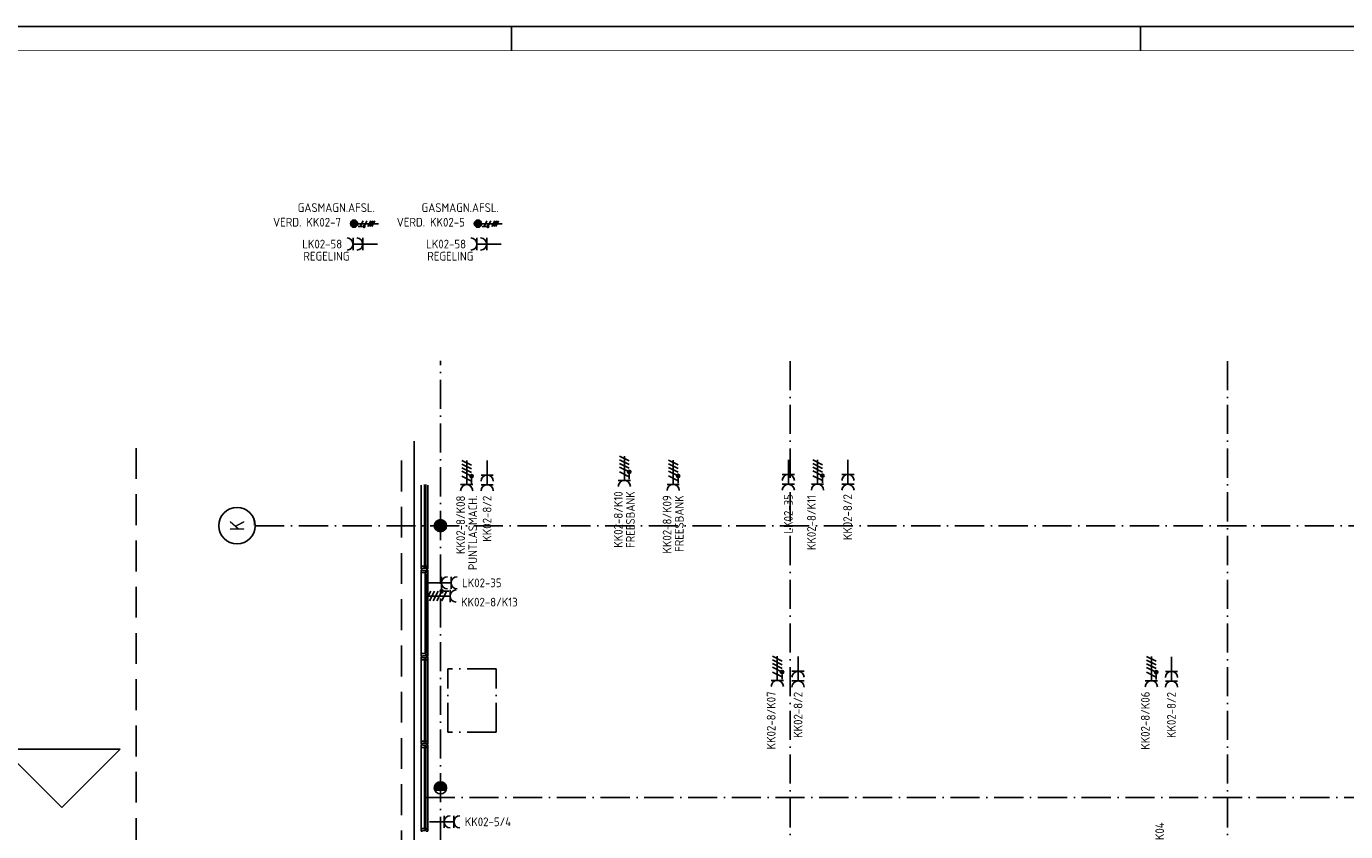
# Model space of a CAD drawing. Header units: millimetres. Extents: x 90707 to 259985, y -1262 to 84291.
# Tile 44 of 75: x 132325 to 159476, y 67708 to 84291. Entities that reach past the tile are written whole.
import ezdxf
from ezdxf.enums import TextEntityAlignment as Align

# ---------------------------------------------------------------- set-up
doc = ezdxf.new("R2010")
doc.units = ezdxf.units.MM
doc.header["$LTSCALE"] = 100
doc.linetypes.add('DASHDOT', pattern=[9, 6, -1.5, 0, -1.5])
doc.linetypes.add('HIDDEN', pattern=[9.525, 6.35, -3.175])
doc.layers.get('0').update_dxf_attribs({"linetype": 'CONTINUOUS'})
for name, color, linetype in [('AL$1----_MAATVOERING', 7, 'CONTINUOUS'), ('AL$7----_STRAMIEN', 1, 'DASHDOT'), ('AL21----_BUITENWAND', 4, 'CONTINUOUS'), ('AL28----_KONSTRUKTIE', 3, 'CONTINUOUS'), ('AL31----_BUITENKOZ', 7, 'CONTINUOUS'), ('AL32----_BINNENKOZ', 7, 'CONTINUOUS'), ('ALN-----_BLOCKNAAM', 2, 'CONTINUOUS'), ('ALXAA---_GEWBETON', 12, 'CONTINUOUS'), ('ALXOU---_GLAS', 7, 'CONTINUOUS'), ('EB62203-_ATTRIB', 2, 'CONTINUOUS'), ('EB62208-_ATTRIB', 2, 'CONTINUOUS'), ('EB62209-_ATTRIB', 2, 'CONTINUOUS'), ('EL62203-_KRACHT-WCD230', 3, 'CONTINUOUS'), ('EL62208-_KRACHT-WCD400', 3, 'CONTINUOUS'), ('EL62209-_KRACHT-ASP400', 3, 'CONTINUOUS'), ('EL6441--_DATACOM', 3, 'CONTINUOUS'), ('LIJN025', 10, 'CONTINUOUS'), ('LIJN050', 90, 'CONTINUOUS'), ('TEKST25', 1, 'CONTINUOUS'), ('TEKST35', 50, 'CONTINUOUS'), ('TEKST50', 90, 'CONTINUOUS'), ('VOLGNUMMER', 7, 'CONTINUOUS')]:
    doc.layers.add(name, color=color, linetype=linetype)
doc.styles.add('1_8', font='ISO', dxfattribs={"height": 1.8})
doc.styles.add('ISO', font='ISO.SHX')
doc.styles.add('NORATT', font='isocp.shx')
doc.styles.add('ROMAND', font='romand')
doc.styles.get("Standard").update_dxf_attribs({"font": 'iso.shx'})

# ---------------------------------------------------------------- blocks, each defined once
blk = doc.blocks.new('ES3W2A')
for p, q in [((1.25, 2), (-1.25, 2)), ((1.25, 0), (-1.25, 0)), ((0, 2), (0, -3))]:
    blk.add_line(p, q)
for centre in [(0, 3.25), (0, 1.25)]:
    blk.add_arc(centre, 1.25, 180, 0)
at = {"style": '1_8'}
for tag, flags, p in [('VERMOGEN', 9, (-2.5, 5)), ('GROEP', 8, (0, 5)), ('SCHAK', 8, (2.5, 5)), ('GELIJK', 9, (5, 5)), ('TAL', 8, (2.5, 5)), ('KAST', 9, (7, 5))]:
    blk.add_attdef(tag, text='', height=1.8, rotation=90, dxfattribs=dict(at, flags=flags)).set_placement(p, align=Align.MIDDLE_CENTER)
at = {"style": '1_8', "width": 0.7, "flags": 8}
blk.add_attdef('DOEL', text='', height=1.8, rotation=90, dxfattribs=at).set_placement((-2.5, 5), align=Align.MIDDLE_LEFT)
at = {"style": '1_8', "flags": 9}
blk.add_attdef('M_CODE', text='', height=1.8, dxfattribs=at).set_placement((0, 0), align=Align.MIDDLE_CENTER)
blk = doc.blocks.new('ES2X2')
for p, q in [((-0.15, 1.27), (-0.15, 2.73)), ((0.15, 1.27), (0.15, 2.73)), ((-0.45, 1.4), (-0.45, 2.6)), ((0, 1.25), (0, -3)), ((0.45, 1.4), (0.45, 2.6))]:
    blk.add_line(p, q)
at = {"color": 1}
for p, q in [((-0.72, -0.21), (-0.72, 0.11)), ((-0.64, -0.25), (-0.64, 0.15)), ((-0.6, 1.15), (-0.6, 0.35)), ((-0.6, 0.75), (0.6, 0.15)), ((-0.56, -0.25), (-0.56, 0.15)), ((-0.48, -0.21), (-0.48, 0.11)), ((-0.6, -0.05), (0.6, -0.65)), ((-0.6, -0.85), (0.6, -1.45)), ((-0.6, -1.25), (0.6, -1.85)), ((-0.6, -1.65), (0.6, -2.25))]:
    blk.add_line(p, q, dxfattribs=at)
blk.add_circle((0, 2), 0.75)
blk.add_circle((-0.6, -0.05), 0.2, dxfattribs=at)
at = {"style": '1_8'}
for tag, flags, p in [('VERMOGEN', 9, (-2.5, 4.5)), ('GROEP', 8, (0, 4.5)), ('SCHAK', 8, (2.5, 4.5)), ('KAST', 9, (7, 4.5)), ('DOEL', 8, (-2.5, 1))]:
    blk.add_attdef(tag, text='', height=1.8, rotation=90, dxfattribs=dict(at, flags=flags)).set_placement(p, align=Align.MIDDLE_LEFT)
at = {"style": '1_8', "flags": 8}
blk.add_attdef('TAL', text='', height=1.8, rotation=90, dxfattribs=at).set_placement((2.5, 4.5), align=Align.MIDDLE_CENTER)
at = {"style": '1_8', "flags": 9}
blk.add_attdef('M_CODE', text='', height=1.8, dxfattribs=at).set_placement((0, 0), align=Align.MIDDLE_CENTER)
blk = doc.blocks.new('A0-GE')
at = {"layer": 'LIJN025'}
for p, q in [((516, 836), (516, 841)), ((645.5, 836), (645.5, 841))]:
    blk.add_line(p, q, dxfattribs=at)
blk.add_lwpolyline([(1500, 841), (1500, 0), (0, 0), (0, 841)], close=True, dxfattribs=at)
at = {"layer": 'LIJN050', "const_width": 0.2}
blk.add_lwpolyline([(1495, 836), (25, 836), (25, 5), (1495, 5)], close=True, dxfattribs=at)
at = {"layer": 'TEKST25', "style": 'ROMAND', "width": 2.899115}
blk.add_attdef('STATUS', text='', height=2.5, dxfattribs=at).set_placement((1454, 71.5), (1493, 71.5), align=Align.FIT)
at = {"layer": 'TEKST25', "style": 'ISO'}
for tag, p in [('E', (1455.25, 66)), ('NAAM-E', (1466.75, 66)), ('DATUM-E', (1485, 66)), ('D', (1455.25, 61)), ('NAAM-D', (1466.75, 61)), ('DATUM-D', (1485, 61)), ('C', (1455.25, 56)), ('NAAM-C', (1466.75, 56)), ('DATUM-C', (1485, 56)), ('B', (1455.25, 51)), ('NAAM-B', (1466.75, 51)), ('DATUM-B', (1485, 51)), ('A', (1455.25, 46)), ('NAAM-A', (1466.75, 46)), ('DATUM-A', (1485, 46))]:
    blk.add_attdef(tag, text='', height=2.5, dxfattribs=at).set_placement(p, align=Align.CENTER)
for tag, p in [('DATUM', (1332.75, 36.25)), ('SCHAAL', (1368, 36.25)), ('GETEKEND', (1398.25, 36.25)), ('GECONTOL.', (1433, 36.25)), ('FORMAAT', (1463.25, 28.25))]:
    blk.add_attdef(tag, p, '', height=2.5, dxfattribs=at)
at = {"layer": 'TEKST35', "style": 'ISO'}
for tag, p in [('PROJECT', (1334.5, 72.5)), ('PLAATS', (1334.5, 63.5)), ('INSTALLATIE-REGEL1', (1334.5, 52.5)), ('INSTALLATIE-REGEL2', (1334.5, 43.5))]:
    blk.add_attdef(tag, p, '', height=4, dxfattribs=at)
blk.add_attdef('PROJ.NR.', text='', height=4, dxfattribs=at).set_placement((1481, 23), align=Align.CENTER)
at = {"layer": 'TEKST50', "style": 'ISO'}
blk.add_attdef('FILE-NAAM', text='', height=5, dxfattribs=at).set_placement((1473.5, 7.5), align=Align.CENTER)
blk = doc.blocks.new('ES2W4A')
at = {"color": 0, "ltscale": 0.5}
for p, q in [((-1.25, 2), (1.25, 2)), ((0, 2), (0, -3))]:
    blk.add_line(p, q, dxfattribs=at)
at = {"color": 0}
for p, q in [((-1.25, 2), (1.25, 2)), ((0, 2), (0, -3))]:
    blk.add_line(p, q, dxfattribs=at)
at = {"color": 1, "ltscale": 0.5}
for p, q in [((-1.2, -0.02), (-1.2, 0.52)), ((-1.07, -0.08), (-1.07, 0.58)), ((-1, 1.75), (-1, 0.75)), ((-1, 1.25), (1, 0.25)), ((-1, 0.25), (1, -0.75)), ((-0.93, -0.08), (-0.93, 0.58)), ((-0.8, -0.02), (-0.8, 0.52)), ((-1, -0.5), (1, -1.5)), ((-1, -1.25), (1, -2.25)), ((-1, -2), (1, -3))]:
    blk.add_line(p, q, dxfattribs=at)
at = {"color": 1}
for p, q in [((-1.2, -0.02), (-1.2, 0.52)), ((-1.07, -0.08), (-1.07, 0.58)), ((-1, 1.75), (-1, 0.75)), ((-1, 1.25), (1, 0.25)), ((-1, 0.25), (1, -0.75)), ((-0.93, -0.08), (-0.93, 0.58)), ((-0.8, -0.02), (-0.8, 0.52)), ((-1, -0.5), (1, -1.5)), ((-1, -1.25), (1, -2.25)), ((-1, -2), (1, -3))]:
    blk.add_line(p, q, dxfattribs=at)
at = {"color": 1, "ltscale": 0.5}
blk.add_circle((-1, 0.25), 0.333, dxfattribs=at)
at = {"color": 1}
blk.add_circle((-1, 0.25), 0.333, dxfattribs=at)
at = {"color": 0, "ltscale": 0.5}
blk.add_arc((0, 3.25), 1.25, 180, 0, dxfattribs=at)
at = {"color": 0}
blk.add_arc((0, 3.25), 1.25, 180, 0, dxfattribs=at)
at = {"ltscale": 0.5, "style": 'NORATT'}
for tag, flags, p in [('VERMOGEN', 9, (-3.75, 4.25)), ('GROEP', 8, (1.25, 4.25)), ('TAL', 8, (-3.75, 4.25)), ('DOEL', 8, (-1.25, 4.25)), ('KAST', 9, (3.75, 4.25))]:
    blk.add_attdef(tag, text='', height=1.8, rotation=90, dxfattribs=dict(at, flags=flags)).set_placement(p, align=Align.MIDDLE_LEFT)
at = {"style": '1_8'}
for tag, flags, p in [('VERMOGEN', 9, (-3.75, 4.25)), ('GROEP', 8, (1.25, 4.25)), ('TAL', 8, (-3.75, 4.25)), ('DOEL', 8, (-1.25, 4.25)), ('KAST', 9, (3.75, 4.25))]:
    blk.add_attdef(tag, text='', height=1.8, rotation=90, dxfattribs=dict(at, flags=flags)).set_placement(p, align=Align.MIDDLE_LEFT)
at = {"color": 0, "ltscale": 0.5, "style": 'NORATT', "width": 0.7, "flags": 8}
blk.add_attdef('SCHAK', text='', height=1.8, rotation=90, dxfattribs=at).set_placement((3.75, 4.25), align=Align.MIDDLE_LEFT)
at = {"color": 0, "style": '1_8', "width": 0.7, "flags": 8}
blk.add_attdef('SCHAK', text='', height=1.8, rotation=90, dxfattribs=at).set_placement((3.75, 4.25), align=Align.MIDDLE_LEFT)
at = {"ltscale": 0.5, "style": 'NORATT', "flags": 9}
blk.add_attdef('GELIJK', text='', height=1.8, rotation=90, dxfattribs=at).set_placement((5, 5), align=Align.MIDDLE_CENTER)
at = {"style": '1_8', "flags": 9}
blk.add_attdef('GELIJK', text='', height=1.8, rotation=90, dxfattribs=at).set_placement((5, 5), align=Align.MIDDLE_CENTER)
at = {"ltscale": 0.5, "style": 'NORATT', "flags": 9}
blk.add_attdef('M_CODE', text='', height=1.8, dxfattribs=at).set_placement((0, 0), align=Align.MIDDLE_CENTER)
at = {"style": '1_8', "flags": 9}
blk.add_attdef('M_CODE', text='', height=1.8, dxfattribs=at).set_placement((0, 0), align=Align.MIDDLE_CENTER)
blk = doc.blocks.new('1010')
at = {"layer": 'AL$7----_STRAMIEN', "color": 7, "linetype": 'Continuous'}
blk.add_circle((0, 750), 750, dxfattribs=at)
at = {"layer": 'AL$7----_STRAMIEN', "color": 3, "linetype": 'Continuous'}
blk.add_attdef('STR-NAAM', text='', height=600, rotation=360, dxfattribs=at).set_placement((0, 750), align=Align.MIDDLE)
at = {"layer": 'ALN-----_BLOCKNAAM', "linetype": 'Continuous'}
blk.add_text('1010', height=100, dxfattribs=at).set_placement((0, 0))
blk = doc.blocks.new('A$Cca306792')
at = {"layer": 'AL$1----_MAATVOERING', "color": 8, "linetype": 'HIDDEN'}
for p, q in [((43468, 76870), (43468, 67405)), ((48928, 67405), (48928, 76870))]:
    blk.add_line(p, q, dxfattribs=at)
at = {"layer": 'AL$7----_STRAMIEN', "color": 1}
for p, q in [((49728, 39870), (49728, 78662)), ((86120, 75270), (45918, 75270))]:
    blk.add_line(p, q, dxfattribs=at)
at = {"layer": 'AL$7----_STRAMIEN', "color": 8}
for p, q in [((50878, 72320), (49878, 72320)), ((49878, 71020), (49878, 72320)), ((50878, 71020), (50878, 72320)), ((50878, 71020), (49878, 71020))]:
    blk.add_line(p, q, dxfattribs=at)
at = {"layer": 'AL$7----_STRAMIEN', "color": 1}
for points in [[(56928, 78659), (56928, 39870)], [(65928, 78659), (65928, 39870)], [(86120, 75270), (45918, 75270)], [(86028, 69670), (49182, 69670)]]:
    blk.add_lwpolyline(points, dxfattribs=at)
at = {"layer": 'AL21----_BUITENWAND', "color": 8}
blk.add_line((49188, 67265), (49188, 77010), dxfattribs=at)
at = {"layer": 'AL28----_KONSTRUKTIE', "color": 8}
for centre in [(49728, 75270), (49728, 69870)]:
    blk.add_circle(centre, 125, dxfattribs=at)
at = {"layer": 'AL31----_BUITENKOZ', "color": 8}
for p, q in [((49329, 74435), (49329, 76105)), ((49468, 74435), (49468, 76105)), ((49359, 74361), (49329, 74361)), ((49329, 74361), (49329, 74305)), ((49329, 72635), (49329, 74305)), ((49329, 74305), (49417, 74305)), ((49359, 74347), (49359, 74361)), ((49439, 74347), (49359, 74347)), ((49417, 74305), (49417, 74314)), ((49417, 74314), (49432, 74314)), ((49432, 74310), (49417, 74310)), ((49417, 74310), (49417, 74305)), ((49417, 74305), (49417, 74258)), ((49417, 74258), (49417, 72682)), ((49417, 74258), (49430, 74255)), ((49430, 74255), (49430, 74272)), ((49430, 74272), (49471, 74272)), ((49432, 74314), (49432, 74328)), ((49432, 74328), (49468, 74328)), ((49432, 74302), (49432, 74310)), ((49437, 74302), (49432, 74302)), ((49467, 74324), (49437, 74324)), ((49437, 74324), (49437, 74302)), ((49468, 74361), (49439, 74361)), ((49439, 74361), (49439, 74347)), ((49469, 74272), (49455, 74272)), ((49455, 74272), (49455, 74255)), ((49455, 74255), (49469, 74255)), ((49467, 74317), (49467, 74324)), ((49471, 74315), (49467, 74317)), ((49468, 74328), (49468, 74361)), ((49469, 74255), (49469, 74272)), ((49471, 74272), (49471, 74315)), ((49471, 74258), (49471, 72682)), ((49329, 72579), (49329, 72635)), ((49329, 72635), (49417, 72635)), ((49359, 72579), (49329, 72579)), ((49329, 70835), (49329, 72505)), ((49439, 72593), (49359, 72593)), ((49359, 72593), (49359, 72579)), ((49417, 72682), (49430, 72684)), ((49417, 72635), (49417, 72682)), ((49417, 72635), (49417, 72626)), ((49417, 72629), (49417, 72635)), ((49432, 72629), (49417, 72629)), ((49417, 72626), (49432, 72626)), ((49430, 72684), (49430, 72667)), ((49430, 72667), (49471, 72667)), ((49437, 72637), (49432, 72637)), ((49432, 72637), (49432, 72629)), ((49432, 72626), (49432, 72612)), ((49432, 72612), (49468, 72612)), ((49437, 72615), (49437, 72637)), ((49467, 72615), (49437, 72615)), ((49439, 72579), (49439, 72593)), ((49468, 72579), (49439, 72579)), ((49455, 72667), (49455, 72684)), ((49455, 72684), (49469, 72684)), ((49469, 72667), (49455, 72667)), ((49471, 72624), (49467, 72622)), ((49467, 72622), (49467, 72615)), ((49468, 72612), (49468, 72579)), ((49468, 70835), (49468, 72505)), ((49469, 72684), (49469, 72667)), ((49471, 72667), (49471, 72624)), ((49329, 69035), (49329, 70705)), ((49468, 69035), (49468, 70705))]:
    blk.add_line(p, q, dxfattribs=at)
at = {"layer": 'AL31----_BUITENKOZ', "color": 8, "linetype": 'Continuous'}
for p, q in [((49329, 74398), (49329, 74435)), ((49329, 74435), (49336, 74435)), ((49329, 74379), (49329, 74398)), ((49336, 74435), (49340, 74435)), ((49340, 74435), (49348, 74435)), ((49348, 74435), (49401, 74435)), ((49401, 74435), (49401, 74418)), ((49401, 74418), (49468, 74418)), ((49468, 74435), (49431, 74435)), ((49431, 74435), (49431, 74418)), ((49431, 74418), (49463, 74418)), ((49463, 74418), (49463, 74423)), ((49463, 74423), (49468, 74423)), ((49468, 74423), (49468, 74435)), ((49468, 74418), (49468, 74379)), ((49335, 74379), (49329, 74379)), ((49349, 74379), (49335, 74379)), ((49358, 74379), (49349, 74379)), ((49349, 74379), (49349, 74379)), ((49438, 74393), (49358, 74393)), ((49358, 74393), (49358, 74379)), ((49438, 74379), (49438, 74393)), ((49448, 74379), (49438, 74379)), ((49462, 74379), (49448, 74379)), ((49448, 74379), (49448, 74379)), ((49468, 74379), (49462, 74379)), ((49335, 72561), (49329, 72561)), ((49329, 72561), (49329, 72542)), ((49329, 72542), (49329, 72505)), ((49329, 72505), (49336, 72505)), ((49349, 72561), (49335, 72561)), ((49336, 72505), (49340, 72505)), ((49340, 72505), (49348, 72505)), ((49348, 72505), (49401, 72505)), ((49358, 72561), (49349, 72561)), ((49349, 72561), (49349, 72561)), ((49358, 72547), (49358, 72561)), ((49438, 72547), (49358, 72547)), ((49401, 72505), (49401, 72522)), ((49401, 72522), (49468, 72522)), ((49431, 72522), (49463, 72522)), ((49431, 72505), (49431, 72522)), ((49468, 72505), (49431, 72505)), ((49448, 72561), (49438, 72561)), ((49438, 72561), (49438, 72547)), ((49462, 72561), (49448, 72561)), ((49448, 72561), (49448, 72561)), ((49468, 72561), (49462, 72561)), ((49463, 72522), (49463, 72517)), ((49463, 72517), (49468, 72517)), ((49468, 72522), (49468, 72561)), ((49468, 72517), (49468, 72505)), ((49329, 70798), (49329, 70835)), ((49329, 70835), (49336, 70835)), ((49329, 70779), (49329, 70798)), ((49335, 70779), (49329, 70779)), ((49335, 70761), (49329, 70761)), ((49329, 70761), (49329, 70742)), ((49329, 70742), (49329, 70705)), ((49329, 70705), (49336, 70705)), ((49349, 70779), (49335, 70779)), ((49349, 70761), (49335, 70761)), ((49336, 70835), (49340, 70835)), ((49336, 70705), (49340, 70705)), ((49340, 70835), (49348, 70835)), ((49340, 70705), (49348, 70705)), ((49348, 70835), (49401, 70835)), ((49348, 70705), (49401, 70705)), ((49358, 70779), (49349, 70779)), ((49349, 70779), (49349, 70779)), ((49358, 70761), (49349, 70761)), ((49349, 70761), (49349, 70761)), ((49438, 70793), (49358, 70793)), ((49358, 70793), (49358, 70779)), ((49358, 70747), (49358, 70761)), ((49438, 70747), (49358, 70747)), ((49401, 70835), (49401, 70818)), ((49401, 70818), (49468, 70818)), ((49401, 70705), (49401, 70722)), ((49401, 70722), (49468, 70722)), ((49468, 70835), (49431, 70835)), ((49431, 70835), (49431, 70818)), ((49431, 70818), (49463, 70818)), ((49431, 70722), (49463, 70722)), ((49431, 70705), (49431, 70722)), ((49468, 70705), (49431, 70705)), ((49438, 70779), (49438, 70793)), ((49448, 70779), (49438, 70779)), ((49448, 70761), (49438, 70761)), ((49438, 70761), (49438, 70747)), ((49462, 70779), (49448, 70779)), ((49448, 70779), (49448, 70779)), ((49462, 70761), (49448, 70761)), ((49448, 70761), (49448, 70761)), ((49468, 70779), (49462, 70779)), ((49468, 70761), (49462, 70761)), ((49463, 70818), (49463, 70823)), ((49463, 70823), (49468, 70823)), ((49463, 70722), (49463, 70717)), ((49463, 70717), (49468, 70717)), ((49468, 70823), (49468, 70835)), ((49468, 70818), (49468, 70779)), ((49468, 70722), (49468, 70761)), ((49468, 70717), (49468, 70705)), ((49329, 68998), (49329, 69035)), ((49329, 69035), (49336, 69035)), ((49329, 68979), (49329, 68998)), ((49335, 68979), (49329, 68979)), ((49349, 68979), (49335, 68979)), ((49336, 69035), (49340, 69035)), ((49340, 69035), (49348, 69035)), ((49348, 69035), (49401, 69035)), ((49358, 68979), (49349, 68979)), ((49349, 68979), (49349, 68979)), ((49438, 68993), (49358, 68993)), ((49358, 68993), (49358, 68979)), ((49401, 69035), (49401, 69018)), ((49401, 69018), (49468, 69018)), ((49468, 69035), (49431, 69035)), ((49431, 69035), (49431, 69018)), ((49431, 69018), (49463, 69018)), ((49438, 68979), (49438, 68993)), ((49448, 68979), (49438, 68979)), ((49462, 68979), (49448, 68979)), ((49448, 68979), (49448, 68979)), ((49468, 68979), (49462, 68979)), ((49463, 69018), (49463, 69023)), ((49463, 69023), (49468, 69023)), ((49468, 69023), (49468, 69035)), ((49468, 69018), (49468, 68979))]:
    blk.add_line(p, q, dxfattribs=at)
at = {"layer": 'AL32----_BINNENKOZ', "color": 8}
for p, q in [((41936, 69468), (40736, 70668)), ((40736, 70668), (43136, 70668)), ((43136, 70668), (41936, 69468))]:
    blk.add_line(p, q, dxfattribs=at)
at = {"layer": 'ALXAA---_GEWBETON', "color": 8}
for p, q in [((49603, 75265), (49853, 75265)), ((49604, 75285), (49852, 75285)), ((49606, 75245), (49851, 75245)), ((49609, 75305), (49848, 75305)), ((49611, 75225), (49845, 75225)), ((49616, 75325), (49840, 75325)), ((49629, 75345), (49828, 75345)), ((49648, 75365), (49809, 75365)), ((49681, 75385), (49776, 75385)), ((49621, 75205), (49836, 75205)), ((49636, 75185), (49821, 75185)), ((49659, 75165), (49797, 75165)), ((49715, 75145), (49742, 75145)), ((49603, 69865), (49853, 69865)), ((49604, 69885), (49852, 69885)), ((49606, 69845), (49851, 69845)), ((49609, 69905), (49848, 69905)), ((49611, 69825), (49845, 69825)), ((49616, 69925), (49840, 69925)), ((49629, 69945), (49828, 69945)), ((49648, 69965), (49809, 69965)), ((49681, 69985), (49776, 69985))]:
    blk.add_line(p, q, dxfattribs=at)
at = {"layer": 'ALXOU---_GLAS', "color": 8}
for p, q in [((49403, 74420), (49403, 76120)), ((49429, 76120), (49429, 74420)), ((49429, 74420), (49403, 74420)), ((49432, 74270), (49453, 74270)), ((49432, 72669), (49432, 74270)), ((49453, 74270), (49453, 72669)), ((49403, 72520), (49429, 72520)), ((49403, 70820), (49403, 72520)), ((49429, 72520), (49429, 70820)), ((49453, 72669), (49432, 72669)), ((49429, 70820), (49403, 70820)), ((49403, 70720), (49429, 70720)), ((49403, 69020), (49403, 70720)), ((49429, 70720), (49429, 69020)), ((49429, 69020), (49403, 69020))]:
    blk.add_line(p, q, dxfattribs=at)
at = {"layer": 'AL$7----_STRAMIEN', "xscale": 0.5, "yscale": 0.5, "zscale": 0.5, "rotation": 90}
blk.add_blockref('1010', (45918, 75270), dxfattribs=at).add_auto_attribs({'STR-NAAM': 'K'})
at = {"layer": 'VOLGNUMMER', "color": 252, "linetype": 'ByBlock'}
for tag, p in [('0.28', (16187, 74214)), ('0.17', (62961, 72994)), ('0.16', (78893, 73105)), ('0.29', (35887, 72529)), ('0.18', (53124, 64542)), ('0.701', (85482, 63517)), ('0.32', (36092, 63166)), ('0.30', (29366, 63128)), ('0.12', (90689, 63024)), ('0.29A', (33165, 62745)), ('0.27', (17657, 61363)), ('0.30', (38191, 61494)), ('0.19', (61479, 61433)), ('0.14', (89762, 60088)), ('0.33', (45869, 59450)), ('0.15', (73454, 57402)), ('0.25', (28058, 57013)), ('0.801', (112714, 57073)), ('0.18A', (61029, 56759)), ('0.26A', (36299, 54851)), ('0.20', (60895, 53506)), ('0.800', (90980, 50804)), ('0.25A', (73288, 48435)), ('0.300', (94483, 48257)), ('0.21', (58702, 48178)), ('0.24', (35041, 47783)), ('0.102', (87631, 47613)), ('0.26', (18559, 46119)), ('0.203', (95795, 46197)), ('0.802', (68387, 42721)), ('0.204', (95497, 42149)), ('0.07B', (66790, 38909)), ('0.702', (95327, 36513))]:
    blk.add_attdef(tag, text='', height=250, dxfattribs=at).set_placement(p, align=Align.MIDDLE_CENTER)
at = {"layer": 'VOLGNUMMER', "color": 8, "linetype": 'ByBlock'}
blk.add_attdef('0.600', text='', height=250, dxfattribs=at).set_placement((96800, 48300), align=Align.MIDDLE_CENTER)

msp = doc.modelspace()

# ---------------------------------------------------------------- block references
at = {"xscale": 100, "yscale": 100, "zscale": 100}
msp.add_blockref('A0-GE', (90707, 191), dxfattribs=at)
at = {"layer": 'EL62203-_KRACHT-WCD230'}
ref = msp.add_blockref('ES3W2A', (139249, 79808, 1050), dxfattribs=dict(at, xscale=100, yscale=100, zscale=100, rotation=90))
ref.add_attrib('DOEL', 'REGELING', dxfattribs={"layer": 'EB62203-_ATTRIB', "color": 1, "height": 180, "style": '1_8', "flags": 8}).set_placement((138974, 79558, 1050), align=Align.MIDDLE_RIGHT)
ref.add_attrib('GROEP', 'LK02-58', dxfattribs={"layer": 'EB62203-_ATTRIB', "color": 1, "height": 180, "style": '1_8', "flags": 8}).set_placement((138824, 79808, 1050), align=Align.MIDDLE_RIGHT)
ref = msp.add_blockref('ES3W2A', (141799, 79808, 1050), dxfattribs=dict(at, xscale=100, yscale=100, zscale=100, rotation=90))
ref.add_attrib('DOEL', 'REGELING', dxfattribs={"layer": 'EB62203-_ATTRIB', "color": 1, "height": 180, "style": '1_8', "flags": 8}).set_placement((141524, 79558, 1050), align=Align.MIDDLE_RIGHT)
ref.add_attrib('GROEP', 'LK02-58', dxfattribs={"layer": 'EB62203-_ATTRIB', "color": 1, "height": 180, "style": '1_8', "flags": 8}).set_placement((141374, 79808, 1050), align=Align.MIDDLE_RIGHT)
ref = msp.add_blockref('ES3W2A', (141807, 75050, 1050), dxfattribs=dict(at, xscale=100, yscale=100, zscale=100, rotation=180))
ref.add_attrib('GROEP', 'KK02-8/2', dxfattribs={"layer": 'EB62203-_ATTRIB', "color": 1, "height": 180, "rotation": 90, "style": '1_8', "flags": 8}).set_placement((141807, 74625, 1050), align=Align.MIDDLE_RIGHT)
ref = msp.add_blockref('ES3W2A', (148007, 75062), dxfattribs=dict(at, xscale=100, yscale=100, zscale=100, rotation=180))
ref.add_attrib('GROEP', 'LK02-35 ', dxfattribs={"layer": 'EB62203-_ATTRIB', "color": 1, "height": 180, "rotation": 90, "style": '1_8', "flags": 8}).set_placement((148007, 74762), align=Align.MIDDLE_RIGHT)
ref = msp.add_blockref('ES3W2A', (149234, 75062, 1050), dxfattribs=dict(at, xscale=100, yscale=100, zscale=100, rotation=180))
ref.add_attrib('GROEP', 'KK02-8/2', dxfattribs={"layer": 'EB62203-_ATTRIB', "color": 1, "height": 180, "rotation": 90, "style": '1_8', "flags": 8}).set_placement((149227, 74658, 1050), align=Align.MIDDLE_RIGHT)
ref = msp.add_blockref('ES3W2A', (140867, 72831, 1050), dxfattribs=dict(at, xscale=100, yscale=100, zscale=100, rotation=270))
ref.add_attrib('GROEP', 'LK02-35 ', dxfattribs={"layer": 'EB62203-_ATTRIB', "color": 1, "height": 180, "style": '1_8', "flags": 8}).set_placement((141292, 72831, 1050), align=Align.MIDDLE_LEFT)
ref = msp.add_blockref('ES3W2A', (148207, 71011), dxfattribs=dict(at, xscale=100, yscale=100, zscale=100, rotation=180))
ref.add_attrib('GROEP', 'KK02-8/2', dxfattribs={"layer": 'EB62203-_ATTRIB', "color": 1, "height": 180, "rotation": 90, "style": '1_8', "flags": 8}).set_placement((148207, 70586), align=Align.MIDDLE_RIGHT)
ref = msp.add_blockref('ES3W2A', (155891, 71008), dxfattribs=dict(at, xscale=100, yscale=100, zscale=100, rotation=180))
ref.add_attrib('GROEP', 'KK02-8/2', dxfattribs={"layer": 'EB62203-_ATTRIB', "color": 1, "height": 180, "rotation": 90, "style": '1_8', "flags": 8}).set_placement((155891, 70583), align=Align.MIDDLE_RIGHT)
ref = msp.add_blockref('ES3W2A', (140923, 67910), dxfattribs=dict(at, xscale=100, yscale=100, zscale=100, rotation=270))
ref.add_attrib('GROEP', 'KK02-5/4', dxfattribs={"layer": 'EB62203-_ATTRIB', "color": 1, "height": 180, "style": '1_8', "flags": 8}).set_placement((141348, 67910), align=Align.MIDDLE_LEFT)
at = {"layer": 'EL62208-_KRACHT-WCD400', "ltscale": 0.5}
ref = msp.add_blockref('ES2W4A', (141387, 75053, 1050), dxfattribs=dict(at, xscale=100, yscale=100, zscale=100, rotation=180))
ref.add_attrib('DOEL', 'PUNTLASMACH.', dxfattribs={"layer": 'EB62208-_ATTRIB', "color": 1, "ltscale": 0.5, "height": 180, "rotation": 90, "style": 'NORATT', "flags": 8}).set_placement((141512, 74628, 1050), align=Align.MIDDLE_RIGHT)
ref.add_attrib('GROEP', 'KK02-8/K08', dxfattribs={"layer": 'EB62208-_ATTRIB', "color": 1, "ltscale": 0.5, "height": 180, "rotation": 90, "style": 'NORATT', "flags": 8}).set_placement((141262, 74628, 1050), align=Align.MIDDLE_RIGHT)
ref = msp.add_blockref('ES2W4A', (144632, 75141), dxfattribs=dict(at, xscale=100, yscale=100, zscale=100, rotation=180))
ref.add_attrib('DOEL', 'FREESBANK', dxfattribs={"layer": 'EB62208-_ATTRIB', "color": 1, "ltscale": 0.5, "height": 180, "rotation": 90, "style": 'NORATT', "flags": 8}).set_placement((144757, 74716), align=Align.MIDDLE_RIGHT)
ref.add_attrib('GROEP', 'KK02-8/K10', dxfattribs={"layer": 'EB62208-_ATTRIB', "color": 1, "ltscale": 0.5, "height": 180, "rotation": 90, "style": 'NORATT', "flags": 8}).set_placement((144507, 74716), align=Align.MIDDLE_RIGHT)
ref = msp.add_blockref('ES2W4A', (145637, 75059, 1050), dxfattribs=dict(at, xscale=100, yscale=100, zscale=100, rotation=180))
ref.add_attrib('DOEL', 'FREESBANK', dxfattribs={"layer": 'EB62208-_ATTRIB', "color": 1, "ltscale": 0.5, "height": 180, "rotation": 90, "style": 'NORATT', "flags": 8}).set_placement((145762, 74634, 1050), align=Align.MIDDLE_RIGHT)
ref.add_attrib('GROEP', 'KK02-8/K09', dxfattribs={"layer": 'EB62208-_ATTRIB', "color": 1, "ltscale": 0.5, "height": 180, "rotation": 90, "style": 'NORATT', "flags": 8}).set_placement((145512, 74634, 1050), align=Align.MIDDLE_RIGHT)
ref = msp.add_blockref('ES2W4A', (148608, 75063, 1050), dxfattribs=dict(at, xscale=100, yscale=100, zscale=100, rotation=180))
ref.add_attrib('GROEP', 'KK02-8/K11', dxfattribs={"layer": 'EB62208-_ATTRIB', "color": 1, "ltscale": 0.5, "height": 180, "rotation": 90, "style": 'NORATT', "flags": 8}).set_placement((148483, 74638, 1050), align=Align.MIDDLE_RIGHT)
ref = msp.add_blockref('ES2W4A', (140847, 72559), dxfattribs=dict(at, xscale=100, yscale=100, zscale=100, rotation=270))
ref.add_attrib('GROEP', 'KK02-8/K13', dxfattribs={"layer": 'EB62208-_ATTRIB', "color": 1, "ltscale": 0.5, "height": 180, "style": 'NORATT', "flags": 8}).set_placement((141272, 72434), align=Align.MIDDLE_LEFT)
ref = msp.add_blockref('ES2W4A', (147779, 71020), dxfattribs=dict(at, xscale=100, yscale=100, zscale=100, rotation=180))
ref.add_attrib('GROEP', 'KK02-8/K07', dxfattribs={"layer": 'EB62208-_ATTRIB', "color": 1, "ltscale": 0.5, "height": 180, "rotation": 90, "style": 'NORATT', "flags": 8}).set_placement((147654, 70595), align=Align.MIDDLE_RIGHT)
ref = msp.add_blockref('ES2W4A', (155479, 71016), dxfattribs=dict(at, xscale=100, yscale=100, zscale=100, rotation=180))
ref.add_attrib('GROEP', 'KK02-8/K06', dxfattribs={"layer": 'EB62208-_ATTRIB', "color": 1, "ltscale": 0.5, "height": 180, "rotation": 90, "style": 'NORATT', "flags": 8}).set_placement((155354, 70591), align=Align.MIDDLE_RIGHT)
ref = msp.add_blockref('ES2W4A', (155525, 66271), dxfattribs=dict(at, xscale=100, yscale=100, zscale=100))
ref.add_attrib('GROEP', 'KK02-8/K04', dxfattribs={"layer": 'EB62208-_ATTRIB', "color": 1, "ltscale": 0.5, "height": 180, "rotation": 90, "style": 'NORATT', "flags": 8}).set_placement((155650, 66696), align=Align.MIDDLE_LEFT)
at = {"layer": 'EL62209-_KRACHT-ASP400'}
ref = msp.add_blockref('ES2X2', (139269, 80228, 1050), dxfattribs=dict(at, xscale=100, yscale=100, zscale=100, rotation=90))
ref.add_attrib('DOEL', 'GASMAGN.AFSL.', dxfattribs={"layer": 'EB62209-_ATTRIB', "color": 1, "height": 180, "style": '1_8', "flags": 8}).set_placement((139499, 80558, 1050), align=Align.MIDDLE_RIGHT)
ref.add_attrib('GROEP', 'VERD. KK02-7', dxfattribs={"layer": 'EB62209-_ATTRIB', "color": 1, "height": 180, "style": '1_8', "flags": 8}).set_placement((138799, 80258, 1050), align=Align.MIDDLE_RIGHT)
ref = msp.add_blockref('ES2X2', (141819, 80228, 1050), dxfattribs=dict(at, xscale=100, yscale=100, zscale=100, rotation=90))
ref.add_attrib('DOEL', 'GASMAGN.AFSL.', dxfattribs={"layer": 'EB62209-_ATTRIB', "color": 1, "height": 180, "style": '1_8', "flags": 8}).set_placement((142049, 80558, 1050), align=Align.MIDDLE_RIGHT)
ref.add_attrib('GROEP', 'VERD. KK02-5', dxfattribs={"layer": 'EB62209-_ATTRIB', "color": 1, "height": 180, "style": '1_8', "flags": 8}).set_placement((141349, 80258, 1050), align=Align.MIDDLE_RIGHT)
at = {"layer": 'EL6441--_DATACOM'}
msp.add_blockref('A$Cca306792', (91118, -1262), dxfattribs=at)

doc.saveas('drawing.dxf')
